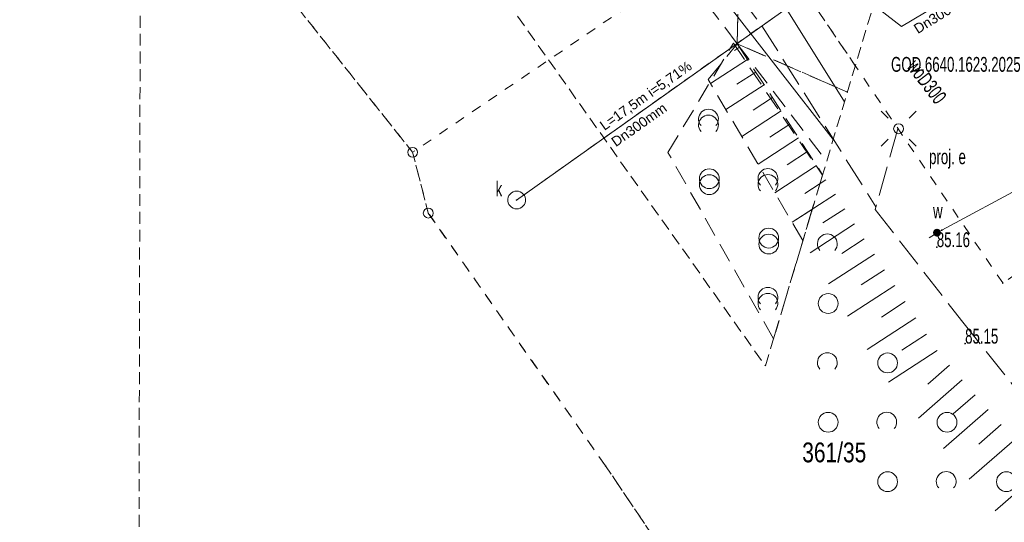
# Model space of a CAD drawing. Header units: metres. Extents: x 6541766 to 6542290, y 5894743 to 5895338.
# Tile 4 of 78: x 6541793 to 6541843, y 5894964 to 5894990. Entities that reach past the tile are written whole.
import ezdxf
from ezdxf.enums import TextEntityAlignment as Align

# ---------------------------------------------------------------- set-up
doc = ezdxf.new("R2010")
doc.units = ezdxf.units.M
for name, pattern in [('0.5_0.5', [1, 0.5, -0.5]), ('1.0_0.5', [1.5, 1, -0.5]), ('1.5_0.5', [2, 1.5, -0.5]), ('2', [0.9, 0.6, -0.3]), ('egug-500', [1, 0.5, -0.5])]:
    doc.linetypes.add(name, pattern=pattern)
for name, color, linetype in [('000 Inne (niezydentyfikowane)', 7, 'Continuous'), ('211-numer działki ewidencyjnej', 7, 'Continuous'), ('218-kontur użytku gruntowego', 7, 'Continuous'), ('219-działka ewidencyjna', 7, 'Continuous'), ('chodnik', 7, 'Continuous'), ('jezdnia', 7, 'Continuous'), ('latarnia - ob. projektowany-Atr17', 7, 'Continuous'), ('pikieta sztuczna-Atr2', 7, 'Continuous'), ('przewód elektroenergetyczny podziemny', 7, 'Continuous'), ('przewód elektroenergetyczny podziemny - ob. projektowany', 7, 'Continuous'), ('przewód kanalizacyjny', 7, 'Continuous'), ('przewód wodociągowy', 7, 'Continuous'), ('przewód wodociągowy-Atr1', 7, 'Continuous'), ('skarpa nieumocniona', 7, 'Continuous'), ('studnia kanalizacyjna', 7, 'Continuous'), ('studnia kanalizacyjna-Atr17', 7, 'Continuous'), ('zadrzewienie  zakrzewienie', 7, 'Continuous'), ('Zakres', 7, 'Continuous'), ('Zakres-Atr18', 7, 'Continuous'), ('zasuwa lub zawór-Atr17', 7, 'Continuous')]:
    doc.layers.add(name, color=color, linetype=linetype)
doc.layers.add('_dr_ścieki kd', color=36, linetype='Continuous', lineweight=30)
doc.layers.add('IE - podklad', color=8, linetype='Continuous', lineweight=9)
doc.styles.add('MtXpl_Arial1', font='arial.ttf', dxfattribs={"height": 0.2})
doc.styles.add('MtXpl_Arial2', font='arial.ttf', dxfattribs={"height": 0.2})
doc.styles.add('MtXpl_Arial3', font='arial.ttf', dxfattribs={"height": 0.2})

# ---------------------------------------------------------------- blocks, each defined once
blk = doc.blocks.new('blok - sanitarne pzt chelmza ng')
at = {"linetype": 'Continuous', "lineweight": 0}
h = blk.add_hatch(color=0, dxfattribs=at)
edge = h.paths.add_edge_path()
edge.add_arc((6542339.33, 5894978.95), 0.2, 0, 360)
at = {"layer": '_dr_ścieki kd', "lineweight": 9}
for p, q in [((6542337.541, 5894989.367), (6542334.204, 5894991.957)), ((6542340.74, 5894991.278), (6542337.541, 5894989.367))]:
    blk.add_line(p, q, dxfattribs=at)
at = {"layer": '_dr_ścieki kd', "linetype": '0.5_0.5', "lineweight": 9}
blk.add_line((6542332.721, 5894990.982), (6542318.484, 5894980.866), dxfattribs=at)
at = {"layer": 'przewód elektroenergetyczny podziemny', "color": 1, "linetype": 'Continuous', "lineweight": 9}
blk.add_line((6542334.094, 5894983.664), (6542321.23, 5895000.2), dxfattribs=at)
at = {"layer": 'przewód elektroenergetyczny podziemny - ob. projektowany', "color": 1, "linetype": '1.5_0.5', "lineweight": 9}
for p, q in [((6542322.12, 5895000.53), (6542330.49, 5894989.4)), ((6542322.12, 5895000.53), (6542330.49, 5894989.4)), ((6542330.49, 5894989.4), (6542334.096, 5894983.672)), ((6542330.49, 5894989.4), (6542336.25, 5894980.25)), ((6542337.36, 5894984.2), (6542336.21, 5894980.12)), ((6542336.21, 5894980.12), (6542340.57, 5894974.51)), ((6542340.57, 5894974.51), (6542348.65, 5894964.36))]:
    blk.add_line(p, q, dxfattribs=at)
at = {"layer": 'przewód kanalizacyjny', "color": 34, "linetype": 'Continuous', "lineweight": 9}
for p in [(6542318.11, 5894980.6), (6542322.514, 5894983.73)]:
    blk.add_line(p, (6542333.21, 5894991.33), dxfattribs=at)
at = {"layer": 'przewód wodociągowy', "color": 5, "linetype": 'Continuous', "lineweight": 9}
for p, q in [((6542334.659, 5894985.553), (6542331.58, 5894990.49)), ((6542353.65, 5894986.67), (6542339.57, 5894979.08)), ((6542339.33, 5894978.95), (6542338.94, 5894978.69)), ((6542339.57, 5894979.08), (6542339.33, 5894978.95))]:
    blk.add_line(p, q, dxfattribs=at)
at = {"layer": 'studnia kanalizacyjna', "color": 34, "linetype": 'Continuous', "lineweight": 9}
for p, q in [((6542317.78, 5894980.9), (6542317.85, 5894980.96)), ((6542317.85, 5894980.96), (6542317.93, 5894981.01)), ((6542317.93, 5894981.01), (6542318.02, 5894981.04)), ((6542318.02, 5894981.04), (6542318.11, 5894981.05)), ((6542318.11, 5894981.05), (6542318.2, 5894981.04)), ((6542318.2, 5894981.04), (6542318.29, 5894981.01)), ((6542318.29, 5894981.01), (6542318.37, 5894980.96)), ((6542318.37, 5894980.96), (6542318.44, 5894980.9)), ((6542317.66, 5894980.65), (6542317.68, 5894980.74)), ((6542317.66, 5894980.55), (6542317.66, 5894980.65)), ((6542317.68, 5894980.46), (6542317.66, 5894980.55)), ((6542317.68, 5894980.74), (6542317.72, 5894980.82)), ((6542317.72, 5894980.37), (6542317.68, 5894980.46)), ((6542317.72, 5894980.82), (6542317.78, 5894980.9)), ((6542318.44, 5894980.9), (6542318.5, 5894980.83)), ((6542318.5, 5894980.83), (6542318.54, 5894980.74)), ((6542318.54, 5894980.46), (6542318.5, 5894980.38)), ((6542318.54, 5894980.74), (6542318.56, 5894980.65)), ((6542318.56, 5894980.55), (6542318.54, 5894980.46)), ((6542318.56, 5894980.65), (6542318.56, 5894980.55)), ((6542317.78, 5894980.3), (6542317.72, 5894980.37)), ((6542317.85, 5894980.24), (6542317.78, 5894980.3)), ((6542317.93, 5894980.19), (6542317.85, 5894980.24)), ((6542318.02, 5894980.16), (6542317.93, 5894980.19)), ((6542318.11, 5894980.15), (6542318.02, 5894980.16)), ((6542318.2, 5894980.16), (6542318.11, 5894980.15)), ((6542318.29, 5894980.19), (6542318.2, 5894980.16)), ((6542318.37, 5894980.24), (6542318.29, 5894980.19)), ((6542318.44, 5894980.3), (6542318.37, 5894980.24)), ((6542318.5, 5894980.38), (6542318.44, 5894980.3))]:
    blk.add_line(p, q, dxfattribs=at)
at = {"layer": '_dr_ścieki kd', "linetype": '0.5_0.5', "lineweight": 9}
for s, rotation, style, p in [('Dn300mm', 31.8754, 'MtXpl_Arial1', (6542338.358, 5894988.975)), ('L=17,5m i=5,71%', 35.2755, 'MtXpl_Arial2', (6542322.54, 5894984.087)), ('Dn300mm', 35.2755, 'MtXpl_Arial3', (6542323.117, 5894983.266))]:
    blk.add_text(s, height=0.5, rotation=rotation, dxfattribs=dict(at, style=style)).set_placement(p)
at = {"layer": 'przewód wodociągowy-Atr1', "color": 5, "lineweight": 9, "width": 0.667}
blk.add_text('woD300', height=0.75, rotation=307.574, dxfattribs=at).set_placement((6542338.07, 5894987.55), align=Align.MIDDLE_LEFT)
at = {"layer": 'studnia kanalizacyjna-Atr17', "color": 34, "lineweight": 9, "width": 0.667}
blk.add_text('k', height=0.75, dxfattribs=at).set_placement((6542317.05, 5894980.78))
at = {"layer": 'zasuwa lub zawór-Atr17', "color": 5, "lineweight": 9, "width": 0.667}
blk.add_text('w', height=0.75, dxfattribs=at).set_placement((6542339.13, 5894979.67))
blk = doc.blocks.new('blok - podklad szary rfqfqw')
at = {"color": 8, "linetype": 'Continuous', "lineweight": 9}
for p, q in [((6541836.86, 5894984.731), (6541836.507, 5894985.084)), ((6541837.921, 5894984.731), (6541838.274, 5894985.084)), ((6541836.86, 5894983.67), (6541836.507, 5894983.317)), ((6541837.921, 5894983.67), (6541838.274, 5894983.317))]:
    blk.add_line(p, q, dxfattribs=at)
for centre, radius in [((6541837.39, 5894984.2), 0.25), ((6541812.86, 5894983.01), 0.25), ((6541827.836, 5894981.676), 0.5), ((6541827.836, 5894981.376), 0.5), ((6541813.65, 5894979.94), 0.25), ((6541830.836, 5894978.676), 0.5), ((6541830.836, 5894978.376), 0.5), ((6541833.836, 5894975.376), 0.5), ((6541836.836, 5894972.376), 0.5), ((6541833.836, 5894969.376), 0.5), ((6541839.836, 5894969.376), 0.5), ((6541836.836, 5894966.376), 0.5), ((6541842.836, 5894966.376), 0.5)]:
    blk.add_circle(centre, radius, dxfattribs=at)
for centre in [(6541827.794, 5894984.687), (6541827.794, 5894984.387), (6541830.794, 5894981.687), (6541830.794, 5894981.387), (6541833.794, 5894978.387), (6541830.794, 5894975.687), (6541830.794, 5894975.387), (6541833.794, 5894972.387), (6541836.794, 5894969.387), (6541839.794, 5894966.387)]:
    blk.add_arc(centre, 0.5, 318.85, 221.162, dxfattribs=at)
at = {"color": 8, "linetype": 'Continuous', "lineweight": 9, "extrusion": (0, 0, -1)}
for points in [[(-6541829.218, 5894988.458), (-6541829.218, 5894988.522), (-6541829.205, 5894988.49)], [(-6541829.218, 5894988.458), (-6541829.218, 5894988.522), (-6541829.205, 5894988.49)], [(-6541829.218, 5894988.522), (-6541829.25, 5894988.445), (-6541829.25, 5894988.535)], [(-6541829.218, 5894988.522), (-6541829.25, 5894988.445), (-6541829.25, 5894988.535)], [(-6541829.218, 5894988.522), (-6541829.218, 5894988.458), (-6541829.25, 5894988.445)], [(-6541829.218, 5894988.522), (-6541829.218, 5894988.458), (-6541829.25, 5894988.445)], [(-6541829.25, 5894988.535), (-6541829.25, 5894988.445), (-6541829.282, 5894988.458)], [(-6541829.25, 5894988.535), (-6541829.282, 5894988.458), (-6541829.282, 5894988.522)], [(-6541829.25, 5894988.535), (-6541829.25, 5894988.445), (-6541829.282, 5894988.458)], [(-6541829.25, 5894988.535), (-6541829.282, 5894988.458), (-6541829.282, 5894988.522)], [(-6541829.282, 5894988.522), (-6541829.282, 5894988.458), (-6541829.295, 5894988.49)], [(-6541829.282, 5894988.522), (-6541829.282, 5894988.458), (-6541829.295, 5894988.49)], [(-6541818.074, 5894980.574), (-6541818.084, 5894980.636), (-6541818.066, 5894980.607)], [(-6541818.084, 5894980.636), (-6541818.074, 5894980.574), (-6541818.103, 5894980.556)], [(-6541818.084, 5894980.636), (-6541818.103, 5894980.556), (-6541818.117, 5894980.644)], [(-6541818.117, 5894980.644), (-6541818.103, 5894980.556), (-6541818.136, 5894980.564)], [(-6541818.117, 5894980.644), (-6541818.136, 5894980.564), (-6541818.146, 5894980.626)], [(-6541818.146, 5894980.626), (-6541818.136, 5894980.564), (-6541818.154, 5894980.593)], [(-6541839.298, 5894978.918), (-6541839.298, 5894978.982), (-6541839.285, 5894978.95)], [(-6541839.298, 5894978.982), (-6541839.33, 5894978.905), (-6541839.33, 5894978.995)], [(-6541839.298, 5894978.982), (-6541839.298, 5894978.918), (-6541839.33, 5894978.905)], [(-6541839.33, 5894978.995), (-6541839.33, 5894978.905), (-6541839.362, 5894978.918)], [(-6541839.33, 5894978.995), (-6541839.362, 5894978.918), (-6541839.362, 5894978.982)], [(-6541839.362, 5894978.982), (-6541839.362, 5894978.918), (-6541839.375, 5894978.95)], [(-6541839.53, 5894979.059), (-6541839.549, 5894979.12), (-6541839.527, 5894979.093)], [(-6541839.549, 5894979.12), (-6541839.53, 5894979.059), (-6541839.557, 5894979.037)], [(-6541839.549, 5894979.12), (-6541839.557, 5894979.037), (-6541839.583, 5894979.123)], [(-6541839.583, 5894979.123), (-6541839.557, 5894979.037), (-6541839.591, 5894979.04)], [(-6541839.583, 5894979.123), (-6541839.591, 5894979.04), (-6541839.61, 5894979.101)], [(-6541839.61, 5894979.101), (-6541839.591, 5894979.04), (-6541839.613, 5894979.067)], [(-6541839.288, 5894978.188), (-6541839.288, 5894978.252), (-6541839.275, 5894978.22)], [(-6541839.288, 5894978.252), (-6541839.32, 5894978.175), (-6541839.32, 5894978.265)], [(-6541839.288, 5894978.252), (-6541839.288, 5894978.188), (-6541839.32, 5894978.175)], [(-6541839.32, 5894978.265), (-6541839.32, 5894978.175), (-6541839.352, 5894978.188)], [(-6541839.32, 5894978.265), (-6541839.352, 5894978.188), (-6541839.352, 5894978.252)], [(-6541839.352, 5894978.252), (-6541839.352, 5894978.188), (-6541839.365, 5894978.22)], [(-6541842.618, 5894976.442), (-6541842.65, 5894976.365), (-6541842.65, 5894976.455)], [(-6541842.65, 5894976.455), (-6541842.65, 5894976.365), (-6541842.682, 5894976.378)], [(-6541842.65, 5894976.455), (-6541842.682, 5894976.378), (-6541842.682, 5894976.442)], [(-6541842.618, 5894976.378), (-6541842.618, 5894976.442), (-6541842.605, 5894976.41)], [(-6541842.618, 5894976.442), (-6541842.618, 5894976.378), (-6541842.65, 5894976.365)], [(-6541842.682, 5894976.442), (-6541842.682, 5894976.378), (-6541842.695, 5894976.41)], [(-6541840.718, 5894973.318), (-6541840.718, 5894973.382), (-6541840.705, 5894973.35)], [(-6541840.718, 5894973.382), (-6541840.75, 5894973.305), (-6541840.75, 5894973.395)], [(-6541840.718, 5894973.382), (-6541840.718, 5894973.318), (-6541840.75, 5894973.305)], [(-6541840.75, 5894973.395), (-6541840.75, 5894973.305), (-6541840.782, 5894973.318)], [(-6541840.75, 5894973.395), (-6541840.782, 5894973.318), (-6541840.782, 5894973.382)], [(-6541840.782, 5894973.382), (-6541840.782, 5894973.318), (-6541840.795, 5894973.35)], [(-6541822.568, 5894967.138), (-6541822.568, 5894967.202), (-6541822.555, 5894967.17)], [(-6541822.568, 5894967.202), (-6541822.6, 5894967.125), (-6541822.6, 5894967.215)], [(-6541822.568, 5894967.202), (-6541822.568, 5894967.138), (-6541822.6, 5894967.125)], [(-6541822.6, 5894967.215), (-6541822.6, 5894967.125), (-6541822.632, 5894967.138)], [(-6541822.6, 5894967.215), (-6541822.632, 5894967.138), (-6541822.632, 5894967.202)], [(-6541822.632, 5894967.202), (-6541822.632, 5894967.138), (-6541822.645, 5894967.17)]]:
    blk.add_solid(points, dxfattribs=at)
at = {"layer": '000 Inne (niezydentyfikowane)', "color": 8, "linetype": 'Continuous', "lineweight": 9}
for p, q in [((6541829.36, 5894988.32), (6541829.1, 5894988.15)), ((6541829.36, 5894988.32), (6541829.1, 5894988.15)), ((6541829.77, 5894987.7), (6541827.9, 5894986.48)), ((6541829.77, 5894987.7), (6541827.9, 5894986.48)), ((6541830.18, 5894987.06), (6541829.23, 5894986.45)), ((6541830.18, 5894987.06), (6541829.23, 5894986.45)), ((6541830.6, 5894986.42), (6541828.67, 5894985.17)), ((6541830.6, 5894986.42), (6541828.67, 5894985.17)), ((6541831.02, 5894985.77), (6541830.05, 5894985.13)), ((6541831.02, 5894985.77), (6541830.05, 5894985.13)), ((6541831.46, 5894985.1), (6541829.47, 5894983.81)), ((6541831.46, 5894985.1), (6541829.47, 5894983.81)), ((6541831.9, 5894984.43), (6541830.89, 5894983.77)), ((6541831.9, 5894984.43), (6541830.89, 5894983.77)), ((6541832.34, 5894983.74), (6541830.3, 5894982.41)), ((6541832.34, 5894983.74), (6541830.3, 5894982.41)), ((6541832.79, 5894983.05), (6541831.76, 5894982.37)), ((6541832.79, 5894983.05), (6541831.76, 5894982.37)), ((6541833.25, 5894982.34), (6541831.15, 5894980.97)), ((6541833.25, 5894982.34), (6541831.15, 5894980.97)), ((6541833.72, 5894981.62), (6541832.65, 5894980.93)), ((6541833.425, 5894981.43), (6541832.65, 5894980.93)), ((6541834.2, 5894980.89), (6541832.02, 5894979.48)), ((6541833.039, 5894980.139), (6541832.02, 5894979.48)), ((6541834.68, 5894980.15), (6541833.57, 5894979.44)), ((6541835.17, 5894979.4), (6541832.92, 5894977.94)), ((6541835.66, 5894978.64), (6541834.52, 5894977.9)), ((6541836.17, 5894977.86), (6541833.86, 5894976.36)), ((6541836.68, 5894977.08), (6541835.51, 5894976.31)), ((6541837.2, 5894976.28), (6541834.82, 5894974.73)), ((6541837.73, 5894975.47), (6541836.52, 5894974.68)), ((6541838.26, 5894974.65), (6541835.8, 5894973.05)), ((6541838.8, 5894973.82), (6541837.55, 5894973.01)), ((6541839.33, 5894973), (6541836.88, 5894971.41)), ((6541839.96, 5894972.26), (6541838.86, 5894971.3)), ((6541840.6, 5894971.52), (6541838.39, 5894969.59)), ((6541841.25, 5894970.77), (6541840.14, 5894969.8)), ((6541841.91, 5894970.02), (6541839.66, 5894968.05)), ((6541842.57, 5894969.26), (6541841.44, 5894968.27)), ((6541843.24, 5894968.49), (6541840.95, 5894966.5)), ((6541844.59, 5894966.94), (6541842.26, 5894964.91))]:
    blk.add_line(p, q, dxfattribs=at)
at = {"layer": '218-kontur użytku gruntowego', "color": 8, "linetype": 'egug-500', "lineweight": 9}
for p, q in [((6541812.86, 5894983.01), (6541795.95, 5895004.29)), ((6541795.95, 5895004.29), (6541812.86, 5894983.01)), ((6541813.65, 5894979.94), (6541812.86, 5894983.01)), ((6541812.86, 5894983.01), (6541813.65, 5894979.94)), ((6541822.6, 5894967.17), (6541813.65, 5894979.94)), ((6541813.65, 5894979.94), (6541822.6, 5894967.17)), ((6541834.42, 5894949.68), (6541822.6, 5894967.17)), ((6541822.6, 5894967.17), (6541834.42, 5894949.68))]:
    blk.add_line(p, q, dxfattribs=at)
at = {"layer": '219-działka ewidencyjna', "color": 8, "linetype": '0.5_0.5', "lineweight": 9}
for p, q in [((6541812.86, 5894983.01), (6541795.95, 5895004.29)), ((6541835.205, 5894987.38), (6541830.19, 5894994.77)), ((6541842.65, 5894976.41), (6541830.19, 5894994.77)), ((6541826.21, 5894992.07), (6541812.86, 5894983.01)), ((6541826.21, 5894992.07), (6541819.724, 5894987.668)), ((6541857.4, 5894986.41), (6541842.65, 5894976.41)), ((6541813.65, 5894979.94), (6541812.86, 5894983.01)), ((6541822.6, 5894967.17), (6541813.65, 5894979.94)), ((6541834.42, 5894949.68), (6541822.6, 5894967.17))]:
    blk.add_line(p, q, dxfattribs=at)
at = {"layer": 'chodnik', "color": 8, "linetype": '1.0_0.5', "lineweight": 9}
for p, q in [((6541834.806, 5894986.046), (6541829.25, 5894988.49)), ((6541829.25, 5894988.49), (6541833.761, 5894982.551))]:
    blk.add_line(p, q, dxfattribs=at)
at = {"layer": 'jezdnia', "color": 8, "linetype": '1.5_0.5', "lineweight": 9}
for p, q in [((6541806.86, 5895018), (6541829.25, 5894988.49)), ((6541806.86, 5895018), (6541829.25, 5894988.49)), ((6541829.25, 5894988.49), (6541829.33, 5894993.92)), ((6541829.33, 5894993.92), (6541829.25, 5894988.49)), ((6541829.25, 5894988.49), (6541829.33, 5894993.92)), ((6541829.25, 5894988.49), (6541834.806, 5894986.046))]:
    blk.add_line(p, q, dxfattribs=at)
at = {"layer": 'skarpa nieumocniona', "color": 8, "linetype": '1.0_0.5', "lineweight": 9}
for p, q in [((6541827.78, 5894986.69), (6541829.25, 5894988.49)), ((6541829.25, 5894988.49), (6541833.558, 5894981.873)), ((6541832.56, 5894978.55), (6541827.78, 5894986.69)), ((6541833.122, 5894980.417), (6541832.56, 5894978.55))]:
    blk.add_line(p, q, dxfattribs=at)
at = {"layer": 'zadrzewienie  zakrzewienie', "color": 8, "linetype": '1.0_0.5', "lineweight": 9}
for p, q in [((6541825.75, 5894983), (6541829.05, 5894988.52)), ((6541829.05, 5894988.52), (6541833.55, 5894981.85)), ((6541831.08, 5894973.59), (6541825.75, 5894983)), ((6541833.55, 5894981.85), (6541833.07, 5894980.25)), ((6541833.07, 5894980.25), (6541831.18, 5894973.93)), ((6541831.18, 5894973.93), (6541831.08, 5894973.59))]:
    blk.add_line(p, q, dxfattribs=at)
at = {"layer": 'Zakres', "color": 8, "linetype": '2', "lineweight": 9}
for p, q in [((6541777.05, 5895047.89), (6541830.67, 5894972.22)), ((6541777.05, 5895047.89), (6541830.67, 5894972.22)), ((6541777.05, 5895047.89), (6541830.67, 5894972.22)), ((6541777.05, 5895047.89), (6541830.67, 5894972.22)), ((6541799.19, 5895027.7), (6541799.01, 5894945.85)), ((6541830.67, 5894972.22), (6541843.02, 5895013.5)), ((6541830.67, 5894972.22), (6541843.02, 5895013.5)), ((6541830.67, 5894972.22), (6541843.02, 5895013.5)), ((6541830.67, 5894972.22), (6541843.02, 5895013.5))]:
    blk.add_line(p, q, dxfattribs=at)
at = {"layer": '211-numer działki ewidencyjnej', "color": 8, "linetype": 'Continuous', "lineweight": 9, "width": 0.79}
blk.add_text('361/35', height=1, dxfattribs=at).set_placement((6541832.528, 5894967.355))
at = {"layer": 'latarnia - ob. projektowany-Atr17', "color": 8, "lineweight": 9, "width": 0.667}
blk.add_text('proj. e', height=0.75, dxfattribs=at).set_placement((6541838.93, 5894982.41))
at = {"layer": 'pikieta sztuczna-Atr2', "color": 8, "lineweight": 9, "width": 0.667}
for s, p in [('85.16', (6541839.32, 5894978.22)), ('85.15', (6541840.75, 5894973.35))]:
    blk.add_text(s, height=0.75, dxfattribs=at).set_placement(p)
at = {"layer": 'Zakres-Atr18', "color": 8, "lineweight": 9, "width": 0.667}
blk.add_text('GOD.6640.1623.2025', height=0.75, dxfattribs=at).set_placement((6541837.01, 5894986.85), align=Align.BOTTOM_LEFT)

msp = doc.modelspace()

# ---------------------------------------------------------------- block references
at = {"layer": '_dr_ścieki kd', "lineweight": 9}
msp.add_blockref('blok - sanitarne pzt chelmza ng', (-500, 0), dxfattribs=at)
at = {"layer": 'IE - podklad'}
msp.add_blockref('blok - podklad szary rfqfqw', (0, 0), dxfattribs=at)

doc.saveas('drawing.dxf')
